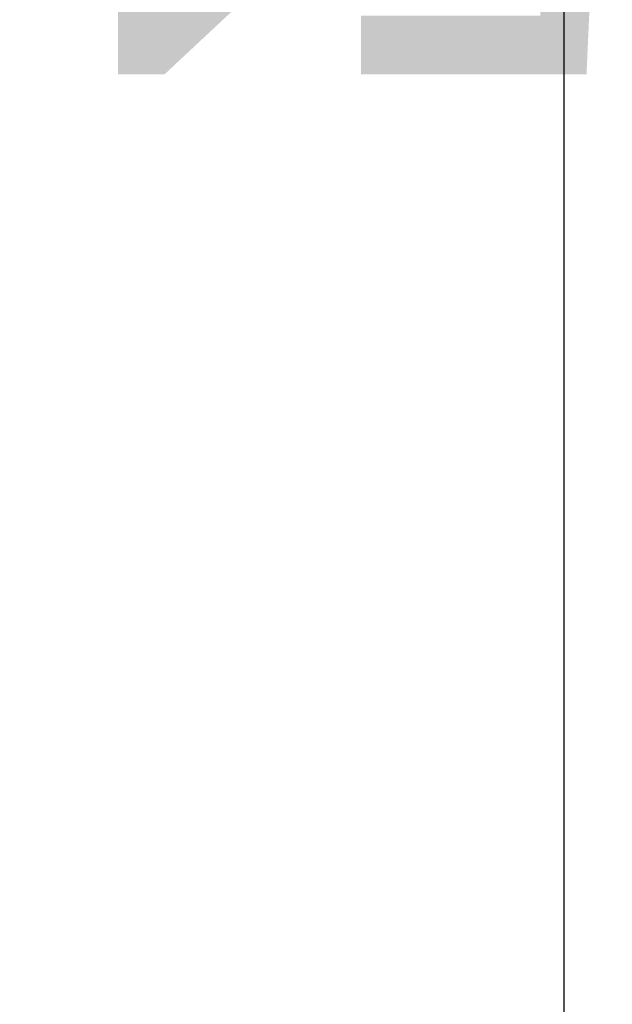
# Model space of a CAD drawing. Header units: millimetres. Extents: x -71 to 688, y -69 to 356.
# Tile 10 of 19: x -71 to 6, y 164 to 292. Entities that reach past the tile are written whole.
import ezdxf
from ezdxf.enums import TextEntityAlignment as Align

# ---------------------------------------------------------------- set-up
doc = ezdxf.new("R2018")
doc.units = ezdxf.units.MM
for name, color, linetype, lineweight in [('Кромка (ГОСТ)', 7, 'Continuous', 50), ('Обозначение (ГОСТ)', 7, 'Continuous', 25), ('Эскизная геометрия (ГОСТ)', 7, 'Continuous', 50)]:
    doc.layers.add(name, color=color, linetype=linetype, lineweight=lineweight)
doc.styles.get("Standard").update_dxf_attribs({"font": 'GOST Common Italic.ttf'})

# ---------------------------------------------------------------- blocks, each defined once
blk = doc.blocks.new('ГОСТ - Доп. графы 3')
at = {"layer": 'Эскизная геометрия (ГОСТ)'}
for p, q in [((0, 0), (70, 0)), ((70, 0), (70, -14)), ((70, -14), (0, -14))]:
    blk.add_line(p, q, dxfattribs=at)
at = {"layer": 'Обозначение (ГОСТ)', "lineweight": 30, "width": 0.8}
blk.add_attdef('ОБОЗНАЧЕНИЕ', text='', height=5, rotation=180, dxfattribs=at).set_placement((34.94, -6.97), align=Align.MIDDLE_CENTER)
blk = doc.blocks.new('Рамки ГОСТ_ граница 297x210')
at = {"layer": 'Кромка (ГОСТ)', "lineweight": 25}
blk.add_line((0, 0), (0, 297), dxfattribs=at)

msp = doc.modelspace()

# ---------------------------------------------------------------- block references
ref = msp.add_blockref('ГОСТ - Доп. графы 3', (20, 292))
lines = msp.add_mtext('\\W0.8000;T51 ', dxfattribs={"layer": 'Обозначение (ГОСТ)', "insert": (54.942, 285.032), "char_height": 70.12484, "attachment_point": 1, "rotation": 180})
ref.add_attrib('ОБОЗНАЧЕНИЕ', '', (54.942, 285.032)).embed_mtext(lines)
msp.add_blockref('Рамки ГОСТ_ граница 297x210', (0, 0))

doc.saveas('drawing.dxf')
